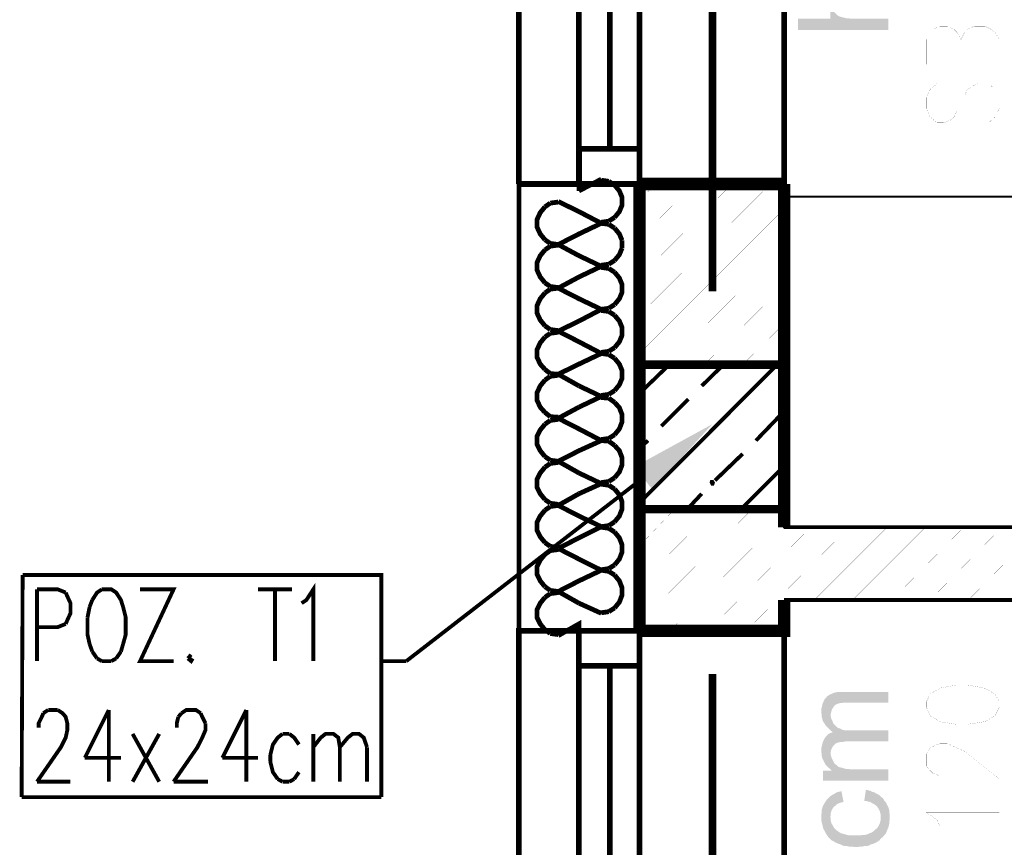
# Model space of a CAD drawing. Header units: millimetres. Extents: x -14047 to 49934, y -21523 to 14989.
# Tile 53 of 201: x 187 to 350, y 5575 to 5712. Entities that reach past the tile are written whole.
import ezdxf

# ---------------------------------------------------------------- set-up
doc = ezdxf.new("R2010")
doc.units = ezdxf.units.MM
doc.layers.add('H', color=7, linetype='Continuous')
doc.layers.add('P', color=7, linetype='Continuous')

msp = doc.modelspace()

# ---------------------------------------------------------------- hatches: boundary and pattern name
at = {"layer": 'H', "linetype": 'Continuous'}
for points in [[(315.845, 5710.615), (315.845, 5712.469), (321.224, 5712.469), (321.314, 5715.379), (321.314, 5715.024), (321.404, 5714.674), (321.489, 5714.319), (321.669, 5713.969), (321.929, 5713.524), (322.194, 5713.264), (322.459, 5712.999), (322.814, 5712.819), (323.164, 5712.734), (323.519, 5712.644), (323.874, 5712.554), (324.224, 5712.554), (324.664, 5712.469), (330.838, 5712.469), (330.838, 5710.615)], [(291.683, 5634.34), (288.774, 5638.129), (301.652, 5645.183)], [(301.472, 5634.955), (301.207, 5635.485), (301.297, 5635.925), (301.827, 5635.925), (302.092, 5635.485), (301.912, 5634.955)], [(321.314, 5594.305), (321.049, 5594.57), (320.784, 5594.835), (320.519, 5595.095), (320.345, 5595.36), (320.17, 5595.625), (319.99, 5595.89), (319.905, 5596.245), (319.815, 5596.595), (319.815, 5596.95), (319.725, 5597.3), (319.725, 5597.83), (319.815, 5598.185), (319.905, 5598.625), (319.99, 5598.89), (320.17, 5599.239), (320.255, 5599.504), (320.519, 5599.769), (320.609, 5599.949), (320.874, 5600.124), (321.139, 5600.299), (321.404, 5600.389), (321.754, 5600.564), (322.109, 5600.654), (322.459, 5600.739), (322.814, 5600.739), (323.254, 5600.739), (330.838, 5600.739), (330.838, 5598.98), (323.519, 5598.98), (323.079, 5598.89), (322.814, 5598.89), (322.549, 5598.8), (322.109, 5598.625), (321.844, 5598.36), (321.669, 5598.095), (321.489, 5597.83), (321.404, 5597.48), (321.314, 5597.125), (321.314, 5597.035)], [(321.669, 5594.04), (321.314, 5594.305), (321.314, 5597.035), (321.314, 5596.595), (321.404, 5596.245), (321.579, 5595.98), (321.669, 5595.625)], [(321.314, 5590.601), (321.314, 5593.95), (321.669, 5594.04), (321.669, 5595.625), (321.844, 5595.36), (322.109, 5595.095), (322.284, 5594.92), (322.549, 5594.745), (322.899, 5594.655), (323.164, 5594.48), (323.519, 5594.39), (323.959, 5594.39), (324.399, 5594.39), (330.838, 5594.39), (330.838, 5592.54), (323.784, 5592.54), (323.344, 5592.45), (322.989, 5592.45), (322.639, 5592.365), (322.284, 5592.275), (322.019, 5592.1), (321.754, 5591.835), (321.579, 5591.571), (321.404, 5591.216), (321.314, 5590.866)], [(321.489, 5587.691), (321.224, 5587.956), (320.959, 5588.131), (320.699, 5588.396), (320.434, 5588.661), (320.255, 5589.011), (320.08, 5589.366), (319.905, 5589.716), (319.815, 5590.071), (319.815, 5590.426), (319.725, 5590.776), (319.725, 5590.951), (319.725, 5591.396), (319.815, 5591.746), (319.905, 5592.1), (319.99, 5592.45), (320.17, 5592.805), (320.255, 5592.98), (320.434, 5593.245), (320.699, 5593.51), (320.959, 5593.775), (321.314, 5593.95), (321.314, 5590.601), (321.314, 5590.246), (321.404, 5589.896), (321.579, 5589.541)], [(319.99, 5586.016), (319.99, 5587.691), (321.489, 5587.691), (321.579, 5589.541), (321.754, 5589.191), (321.929, 5588.836), (322.194, 5588.661), (322.459, 5588.396), (322.814, 5588.221), (323.254, 5588.131), (323.519, 5588.041), (323.874, 5587.956), (324.224, 5587.956), (324.664, 5587.866), (330.838, 5587.866), (330.838, 5586.016)], [(321.139, 5576.403), (320.874, 5576.668), (320.699, 5576.932), (320.519, 5577.197), (320.434, 5577.372), (320.255, 5577.727), (320.08, 5577.987), (319.99, 5578.342), (319.905, 5578.697), (319.815, 5579.047), (319.725, 5579.402), (319.725, 5579.752), (319.725, 5579.932), (319.725, 5580.372), (319.815, 5580.722), (319.815, 5581.162), (319.905, 5581.517), (319.99, 5581.782), (320.17, 5582.137), (320.345, 5582.397), (320.519, 5582.662), (320.609, 5582.842), (320.874, 5583.107), (321.139, 5583.367), (321.404, 5583.547), (321.669, 5583.722), (322.019, 5583.897), (322.284, 5584.077), (322.639, 5584.162), (323.079, 5584.252), (323.429, 5582.487), (323.079, 5582.397), (322.724, 5582.312), (322.374, 5582.137), (322.109, 5581.872), (321.844, 5581.692), (321.579, 5581.342), (321.404, 5580.987), (321.314, 5580.722), (321.314, 5580.372), (321.224, 5580.017)], [(329.603, 5576.403), (329.603, 5579.932), (329.603, 5580.282), (329.513, 5580.637), (329.428, 5580.987), (329.248, 5581.342), (329.073, 5581.607), (328.898, 5581.782), (328.723, 5581.957), (328.458, 5582.137), (328.103, 5582.312), (327.838, 5582.487), (327.399, 5582.577), (327.049, 5582.662), (326.869, 5582.662), (327.134, 5584.516), (327.489, 5584.426), (327.838, 5584.336), (328.193, 5584.162), (328.543, 5584.077), (328.808, 5583.897), (329.163, 5583.722), (329.428, 5583.547), (329.693, 5583.282), (329.958, 5583.107), (330.223, 5582.662), (330.483, 5582.397), (330.573, 5582.137), (330.748, 5581.782), (330.928, 5581.427), (331.013, 5581.077), (331.013, 5580.722), (331.103, 5580.372), (331.103, 5580.017), (331.103, 5579.577), (331.013, 5579.222), (331.013, 5578.872), (330.928, 5578.517), (330.838, 5578.167), (330.663, 5577.812), (330.573, 5577.547), (330.398, 5577.197), (330.133, 5576.932), (329.958, 5576.668)], [(325.459, 5574.993), (324.664, 5575.078), (324.314, 5575.078), (323.959, 5575.168), (323.609, 5575.168), (323.254, 5575.258), (322.899, 5575.433), (322.639, 5575.523), (322.374, 5575.608), (322.019, 5575.788), (321.754, 5575.963), (321.404, 5576.138), (321.139, 5576.403), (321.224, 5580.017), (321.314, 5579.667), (321.314, 5579.312), (321.404, 5578.962), (321.579, 5578.697), (321.754, 5578.342), (321.929, 5578.077), (322.194, 5577.812), (322.459, 5577.637), (322.724, 5577.462), (322.989, 5577.282), (323.344, 5577.197), (323.694, 5577.107), (323.959, 5577.017), (324.399, 5576.932), (324.844, 5576.932), (325.284, 5576.932), (325.899, 5576.932), (326.254, 5576.932), (326.694, 5577.017), (327.049, 5577.017), (327.399, 5577.107), (327.754, 5577.282), (328.018, 5577.372), (328.278, 5577.547), (328.543, 5577.727), (328.808, 5577.987), (329.073, 5578.252), (329.248, 5578.517), (329.428, 5578.872), (329.513, 5579.222), (329.603, 5579.577), (329.603, 5579.932), (329.603, 5576.403), (329.428, 5576.138), (329.163, 5575.963), (328.898, 5575.788), (328.543, 5575.608), (328.278, 5575.523), (327.928, 5575.433), (327.664, 5575.258), (327.309, 5575.168), (326.959, 5575.168), (326.519, 5575.078), (326.164, 5575.078), (325.724, 5574.993)]]:
    msp.add_hatch(color=256, dxfattribs=at).paths.add_polyline_path(points)

# ---------------------------------------------------------------- linework, layer by layer
at = {"layer": 'P'}
for points, const_width in [([(269.551, 5805.062), (269.551, 5685.043)], 0.955), ([(269.551, 5805.062), (269.551, 5685.043)], 0.955), ([(269.551, 5685.043), (313.555, 5685.043), (313.555, 5805.062), (269.551, 5805.062)], 0.95), ([(269.551, 5685.043), (313.555, 5685.043), (313.555, 5805.062), (269.551, 5805.062)], 0.95), ([(279.515, 5685.043), (279.515, 5805.062)], 0.95), ([(289.569, 5805.062), (289.569, 5685.043), (289.569, 5690.862)], 0.95), ([(284.629, 5690.862), (284.629, 5798.978)], 0.955), ([(301.652, 5730.722), (301.652, 5667.23)], 1.27), ([(349.271, 5704.885), (337.187, 5704.885), (337.187, 5709.03), (337.802, 5710.265), (338.247, 5710.705), (339.392, 5711.234), (340.627, 5711.234), (341.772, 5710.705), (342.212, 5710.265), (342.921, 5709.03), (342.921, 5704.885)], 0.015), ([(342.921, 5709.03), (343.536, 5710.265), (343.976, 5710.705), (345.121, 5711.234), (346.886, 5711.234), (347.946, 5710.705), (348.561, 5710.265), (349.271, 5709.03), (349.271, 5704.885)], 0.015), ([(338.952, 5701.711), (337.802, 5700.741), (337.187, 5699.331), (337.187, 5697.566), (337.802, 5696.156), (338.952, 5695.187), (340.007, 5695.187), (341.157, 5695.627), (341.772, 5696.156), (342.212, 5697.126), (343.536, 5699.771), (343.976, 5700.741), (344.596, 5701.181), (345.741, 5701.711), (347.506, 5701.711), (348.561, 5700.741), (349.271, 5699.331), (349.271, 5697.566), (348.561, 5696.156), (347.506, 5695.187)], 0.015), ([(289.569, 5690.862), (279.515, 5690.862), (279.515, 5685.043)], 0.955), ([(289.569, 5610.883), (269.551, 5610.883), (269.551, 5685.043)], 0.795), ([(269.551, 5685.043), (289.569, 5685.043), (289.569, 5610.883)], 0.795), ([(279.515, 5683.898), (283.219, 5685.838)], 0.795), ([(279.515, 5683.898), (279.515, 5685.043)], 0.795), ([(284.454, 5685.483), (283.219, 5685.663)], 0.795), ([(285.424, 5684.868), (284.454, 5685.483)], 0.795), ([(285.424, 5679.489), (286.219, 5680.459), (286.659, 5681.518), (286.659, 5682.838), (286.219, 5683.898), (285.424, 5684.868)], 0.795), ([(313.555, 5685.043), (289.569, 5685.043)], 2.065), ([(289.569, 5685.043), (289.569, 5610.883)], 2.065), ([(313.555, 5628.076), (313.555, 5685.043)], 2.065), ([(289.569, 5682.308), (292.213, 5685.043)], 0.015), ([(289.569, 5675.959), (298.562, 5685.043)], 0.015), ([(289.569, 5669.61), (304.912, 5685.043)], 0.015), ([(289.569, 5663.261), (311.261, 5685.043)], 0.015), ([(274.756, 5681.868), (273.871, 5681.253)], 0.795), ([(276.075, 5682.043), (274.756, 5681.868)], 0.795), ([(276.075, 5682.133), (279.515, 5680.459)], 0.795), ([(663.553, 5628.076), (663.553, 5682.928), (313.555, 5682.928), (313.555, 5628.076), (663.553, 5628.076)], 0.32), ([(273.871, 5681.253), (273.081, 5680.284), (272.551, 5679.134), (272.551, 5677.899), (273.081, 5676.754), (273.871, 5675.784)], 0.795), ([(283.219, 5678.519), (279.515, 5680.459)], 0.795), ([(289.569, 5656.912), (313.555, 5680.899)], 0.015), ([(279.515, 5676.754), (283.219, 5678.519)], 0.795), ([(283.219, 5678.694), (284.454, 5678.869)], 0.795), ([(284.454, 5678.344), (283.219, 5678.519)], 0.795), ([(284.454, 5678.869), (285.424, 5679.489)], 0.795), ([(285.424, 5677.724), (284.454, 5678.344)], 0.795), ([(279.515, 5676.754), (276.075, 5674.989)], 0.795), ([(286.659, 5675.694), (286.219, 5676.754), (285.424, 5677.724)], 0.795), ([(273.871, 5675.784), (274.756, 5675.169)], 0.795), ([(274.756, 5675.169), (276.075, 5674.989)], 0.795), ([(276.075, 5674.904), (274.756, 5674.724)], 0.795), ([(276.075, 5674.989), (279.515, 5673.14)], 0.795), ([(286.659, 5674.374), (286.659, 5675.694)], 0.795), ([(273.871, 5674.109), (273.081, 5673.14), (272.551, 5671.995), (272.551, 5670.76), (273.081, 5669.61), (273.871, 5668.64)], 0.795), ([(274.756, 5674.724), (273.871, 5674.109)], 0.795), ([(285.424, 5672.345), (286.219, 5673.315), (286.659, 5674.374)], 0.795), ([(293.978, 5655.062), (313.555, 5674.549)], 0.015), ([(283.219, 5671.375), (279.515, 5673.14)], 0.795), ([(283.219, 5671.55), (284.454, 5671.73)], 0.795), ([(284.454, 5671.73), (285.424, 5672.345)], 0.795), ([(279.515, 5669.61), (283.219, 5671.375)], 0.795), ([(284.454, 5671.025), (283.219, 5671.2)], 0.795), ([(285.424, 5670.405), (284.454, 5671.025)], 0.795), ([(285.424, 5665.026), (286.219, 5665.996), (286.659, 5667.055), (286.659, 5668.375), (286.219, 5669.435), (285.424, 5670.405)], 0.795), ([(273.871, 5668.64), (274.756, 5668.025)], 0.795), ([(279.515, 5669.61), (276.075, 5667.76)], 0.795), ([(273.871, 5666.965), (273.081, 5665.996), (272.551, 5664.851), (272.551, 5663.616), (273.081, 5662.471), (273.871, 5661.501)], 0.795), ([(274.756, 5667.585), (273.871, 5666.965)], 0.795), ([(274.756, 5668.025), (276.075, 5667.85)], 0.795), ([(276.075, 5667.76), (274.756, 5667.585)], 0.795), ([(276.075, 5667.76), (279.515, 5665.996)], 0.795), ([(300.327, 5655.062), (313.555, 5668.2)], 0.015), ([(283.219, 5664.231), (279.515, 5665.996)], 0.795), ([(279.515, 5662.291), (283.219, 5664.231)], 0.795), ([(283.219, 5664.231), (284.454, 5664.411)], 0.795), ([(284.454, 5663.881), (283.219, 5664.056)], 0.795), ([(284.454, 5664.411), (285.424, 5665.026)], 0.795), ([(285.424, 5663.261), (284.454, 5663.881)], 0.795), ([(279.515, 5662.291), (276.075, 5660.616)], 0.795), ([(285.424, 5657.882), (286.219, 5658.851), (286.659, 5659.911), (286.659, 5661.236), (286.219, 5662.291), (285.424, 5663.261)], 0.795), ([(273.871, 5661.501), (274.756, 5660.881)], 0.795), ([(274.756, 5660.266), (273.871, 5659.646)], 0.795), ([(274.756, 5660.881), (276.075, 5660.706)], 0.795), ([(276.075, 5660.441), (274.756, 5660.266)], 0.795), ([(276.075, 5660.616), (279.515, 5658.851)], 0.795), ([(306.676, 5655.062), (313.555, 5661.851)], 0.015), ([(273.871, 5659.646), (273.081, 5658.677), (272.551, 5657.532), (272.551, 5656.297), (273.081, 5655.152), (273.871, 5654.267)], 0.795), ([(283.219, 5656.912), (279.515, 5658.851)], 0.795), ([(279.515, 5655.152), (283.219, 5656.912)], 0.795), ([(283.219, 5657.092), (284.454, 5657.267)], 0.795), ([(284.454, 5656.737), (283.219, 5656.912)], 0.795), ([(284.454, 5657.267), (285.424, 5657.882)], 0.795), ([(285.424, 5656.122), (284.454, 5656.737)], 0.795), ([(285.424, 5650.743), (286.219, 5651.712), (286.659, 5652.767), (286.659, 5654.092), (286.219, 5655.152), (285.424, 5656.122)], 0.795), ([(313.555, 5655.062), (289.569, 5655.062), (289.569, 5631.075)], 1.43), ([(313.555, 5631.075), (313.555, 5655.062)], 1.43), ([(273.871, 5654.267), (274.756, 5653.562)], 0.795), ([(279.515, 5655.152), (276.075, 5653.472)], 0.795), ([(289.569, 5650.298), (294.328, 5654.887)], 0.635), ([(289.569, 5632.135), (312.231, 5654.887)], 0.635), ([(299.887, 5651.532), (303.327, 5654.887)], 0.635), ([(313.2, 5655.062), (313.555, 5655.502)], 0.015), ([(273.871, 5652.502), (273.081, 5651.532), (272.551, 5650.388), (272.551, 5649.153), (273.081, 5648.008), (273.871, 5647.123)], 0.795), ([(274.756, 5653.122), (273.871, 5652.502)], 0.795), ([(274.756, 5653.562), (276.075, 5653.472)], 0.795), ([(276.075, 5653.297), (274.756, 5653.122)], 0.795), ([(276.075, 5653.472), (279.515, 5651.532)], 0.795), ([(283.219, 5649.773), (279.515, 5651.532)], 0.795), ([(284.454, 5650.123), (285.424, 5650.743)], 0.795), ([(279.515, 5648.008), (283.219, 5649.773)], 0.795), ([(283.219, 5649.948), (284.454, 5650.123)], 0.795), ([(284.454, 5649.508), (283.219, 5649.593)], 0.795), ([(285.424, 5648.803), (284.454, 5649.508)], 0.795), ([(285.424, 5643.424), (286.219, 5644.393), (286.659, 5645.538), (286.659, 5646.773), (286.219, 5647.918), (285.424, 5648.803)], 0.795), ([(293.183, 5644.833), (297.683, 5649.328)], 0.635), ([(273.871, 5647.123), (274.756, 5646.418)], 0.795), ([(279.515, 5648.008), (276.075, 5646.153)], 0.795), ([(274.756, 5645.803), (273.871, 5645.183)], 0.795), ([(274.756, 5646.418), (276.075, 5646.333)], 0.795), ([(276.075, 5645.978), (274.756, 5645.803)], 0.795), ([(276.075, 5646.153), (279.515, 5644.393)], 0.795), ([(308.881, 5642.454), (313.375, 5647.123)], 0.635), ([(273.871, 5645.183), (273.081, 5644.213), (272.551, 5643.159), (272.551, 5641.834), (273.081, 5640.774), (273.871, 5639.804)], 0.795), ([(283.219, 5642.454), (279.515, 5644.393)], 0.795), ([(279.515, 5640.774), (283.219, 5642.454)], 0.795), ([(283.219, 5642.629), (284.454, 5642.804)], 0.795), ([(284.454, 5642.364), (283.219, 5642.454)], 0.795), ([(284.454, 5642.804), (285.424, 5643.424)], 0.795), ([(285.424, 5641.659), (284.454, 5642.364)], 0.795), ([(289.569, 5641.219), (290.978, 5642.454)], 0.635), ([(279.515, 5640.774), (276.075, 5639.014)], 0.795), ([(285.424, 5636.28), (286.219, 5637.249), (286.659, 5638.394), (286.659, 5639.629), (286.219, 5640.774), (285.424, 5641.659)], 0.795), ([(273.871, 5639.804), (274.756, 5639.189)], 0.795), ([(274.756, 5639.189), (276.075, 5639.014)], 0.795), ([(276.075, 5639.014), (279.515, 5637.074)], 0.795), ([(302.092, 5635.84), (306.676, 5640.249)], 0.635), ([(273.871, 5638.044), (273.081, 5637.074), (272.551, 5636.015), (272.551, 5634.69), (273.081, 5633.635), (273.871, 5632.665)], 0.795), ([(274.756, 5638.659), (273.871, 5638.044)], 0.795), ([(276.075, 5638.834), (274.756, 5638.659)], 0.795), ([(306.236, 5630.9), (313.555, 5638.219)], 0.635), ([(290.184, 5636.28), (250.859, 5605.854)], 0.635), ([(283.219, 5635.31), (279.515, 5637.074)], 0.795), ([(283.219, 5635.485), (284.454, 5635.66)], 0.795), ([(284.454, 5635.66), (285.424, 5636.28)], 0.795), ([(279.515, 5633.635), (283.219, 5635.31)], 0.795), ([(284.454, 5635.045), (283.219, 5635.22)], 0.795), ([(285.424, 5634.425), (284.454, 5635.045)], 0.795), ([(285.424, 5628.96), (286.219, 5629.93), (286.659, 5631.075), (286.659, 5632.31), (286.219, 5633.455), (285.424, 5634.425)], 0.795), ([(273.871, 5632.665), (274.756, 5632.045)], 0.795), ([(279.515, 5633.635), (276.075, 5631.695)], 0.795), ([(297.328, 5630.9), (299.887, 5633.635)], 0.635), ([(273.871, 5630.9), (273.081, 5629.93), (272.551, 5628.871), (272.551, 5627.551), (273.081, 5626.491), (273.871, 5625.521)], 0.795), ([(274.756, 5631.515), (273.871, 5630.9)], 0.795), ([(274.756, 5632.045), (276.075, 5631.87)], 0.795), ([(276.075, 5631.695), (274.756, 5631.515)], 0.795), ([(276.075, 5631.695), (279.515, 5629.93)], 0.795), ([(289.569, 5631.075), (313.555, 5631.075)], 1.43), ([(283.219, 5628.166), (279.515, 5629.93)], 0.795), ([(289.569, 5624.991), (295.388, 5631.075)], 0.015), ([(289.569, 5618.642), (301.912, 5631.075)], 0.015), ([(289.569, 5612.293), (308.261, 5631.075)], 0.015), ([(294.593, 5610.883), (313.555, 5629.93)], 0.015), ([(279.515, 5626.316), (283.219, 5628.166)], 0.795), ([(283.219, 5628.166), (284.454, 5628.341)], 0.795), ([(284.454, 5627.901), (283.219, 5628.076)], 0.795), ([(284.454, 5628.341), (285.424, 5628.96)], 0.795), ([(285.424, 5627.286), (284.454, 5627.901)], 0.795), ([(300.942, 5610.883), (317.965, 5628.076)], 0.015), ([(307.291, 5610.883), (324.314, 5628.076)], 0.015), ([(663.553, 5628.076), (313.555, 5628.076)], 0.635), ([(318.58, 5615.997), (330.663, 5628.076)], 0.015), ([(324.929, 5615.997), (337.012, 5628.076)], 0.015), ([(331.453, 5615.997), (343.361, 5628.076)], 0.015), ([(337.802, 5615.997), (349.711, 5628.076)], 0.015), ([(344.151, 5615.997), (356.06, 5628.076)], 0.015), ([(279.515, 5626.316), (276.075, 5624.551)], 0.795), ([(285.424, 5621.816), (286.219, 5622.786), (286.659, 5623.931), (286.659, 5625.166), (286.219, 5626.316), (285.424, 5627.286)], 0.795), ([(273.871, 5625.521), (274.756, 5624.901)], 0.795), ([(274.756, 5624.196), (273.871, 5623.581)], 0.795), ([(274.756, 5624.901), (276.075, 5624.726)], 0.795), ([(276.075, 5624.376), (274.756, 5624.196)], 0.795), ([(276.075, 5624.551), (279.515, 5622.786)], 0.795), ([(273.871, 5623.581), (273.081, 5622.611), (272.551, 5621.551), (272.551, 5620.232), (273.081, 5619.172), (273.871, 5618.202)], 0.795), ([(283.219, 5620.937), (279.515, 5622.786)], 0.795), ([(279.515, 5619.172), (283.219, 5620.937)], 0.795), ([(283.219, 5621.022), (284.454, 5621.202)], 0.795), ([(284.454, 5620.757), (283.219, 5620.937)], 0.795), ([(284.454, 5621.202), (285.424, 5621.816)], 0.795), ([(187.012, 5583.282), (187.187, 5620.142)], 0.635), ([(187.187, 5620.142), (246.709, 5620.142), (246.709, 5583.282)], 0.635), ([(285.424, 5620.142), (284.454, 5620.757)], 0.795), ([(285.424, 5614.672), (286.219, 5615.642), (286.659, 5616.792), (286.659, 5618.027), (286.219, 5619.172), (285.424, 5620.142)], 0.795), ([(189.567, 5605.854), (189.567, 5617.762)], 0.635), ([(189.567, 5617.762), (193.007, 5617.762), (194.331, 5617.232)], 0.635), ([(200.326, 5617.762), (199.536, 5617.232), (198.741, 5615.997)], 0.635), ([(203.855, 5614.852), (203.5, 5615.997), (202.71, 5617.232), (201.915, 5617.762), (200.326, 5617.762)], 0.635), ([(206.675, 5617.762), (212.234, 5617.762), (206.675, 5605.854), (212.234, 5605.854)], 0.635), ([(226.252, 5617.762), (231.896, 5617.762)], 0.635), ([(229.077, 5617.762), (229.077, 5605.854)], 0.635), ([(233.486, 5615.467), (234.276, 5615.997), (235.426, 5617.762), (235.426, 5605.854)], 0.635), ([(273.871, 5618.202), (274.756, 5617.582)], 0.795), ([(279.515, 5619.172), (276.075, 5617.407)], 0.795), ([(194.331, 5617.232), (194.596, 5616.612), (195.126, 5615.467), (195.126, 5613.793), (194.596, 5612.648), (194.331, 5612.028)], 0.635), ([(273.871, 5616.437), (273.081, 5615.467), (272.551, 5614.407), (272.551, 5613.088), (273.081, 5612.028), (273.871, 5611.058)], 0.795), ([(274.756, 5617.057), (273.871, 5616.437)], 0.795), ([(274.756, 5617.582), (276.075, 5617.407)], 0.795), ([(276.075, 5617.232), (274.756, 5617.057)], 0.795), ([(276.075, 5617.407), (279.515, 5615.467)], 0.795), ([(289.569, 5610.883), (313.555, 5610.883), (313.555, 5615.997)], 2.065), ([(198.301, 5614.852), (197.946, 5613.088)], 0.635), ([(198.741, 5615.997), (198.301, 5614.852)], 0.635), ([(203.855, 5608.678), (204.295, 5610.263), (204.295, 5613.088), (203.855, 5614.852)], 0.635), ([(283.219, 5613.793), (279.515, 5615.467)], 0.795), ([(284.454, 5614.058), (285.424, 5614.672)], 0.795), ([(313.555, 5615.997), (513.554, 5615.997)], 0.635), ([(197.946, 5613.088), (197.946, 5610.263), (198.301, 5608.678)], 0.635), ([(283.219, 5613.883), (284.454, 5614.058)], 0.795), ([(194.331, 5612.028), (193.007, 5611.498), (189.567, 5611.498)], 0.635), ([(279.515, 5610.883), (279.515, 5612.028), (276.075, 5610.088)], 0.795), ([(313.555, 5610.883), (269.551, 5610.883), (269.551, 5490.864)], 0.955), ([(313.555, 5610.883), (269.551, 5610.883), (269.551, 5490.864)], 0.955), ([(273.871, 5611.058), (274.756, 5610.443)], 0.795), ([(274.756, 5610.443), (276.075, 5610.263)], 0.795), ([(279.515, 5490.864), (279.515, 5610.883)], 0.95), ([(289.569, 5610.883), (289.569, 5490.864), (289.569, 5496.948), (279.515, 5496.948), (279.515, 5490.864)], 0.95), ([(289.569, 5610.883), (289.569, 5605.064), (279.515, 5605.064), (279.515, 5610.883)], 0.95), ([(313.555, 5490.864), (313.555, 5610.883)], 0.95), ([(313.555, 5490.864), (313.555, 5610.883)], 0.95), ([(198.301, 5608.678), (198.741, 5607.443)], 0.635), ([(203.5, 5607.443), (203.855, 5608.678)], 0.635), ([(198.741, 5607.443), (199.536, 5606.299)], 0.635), ([(199.536, 5606.299), (200.326, 5605.854)], 0.635), ([(201.915, 5605.854), (202.71, 5606.299)], 0.635), ([(202.71, 5606.299), (203.5, 5607.443)], 0.635), ([(215.144, 5606.913), (214.614, 5606.299)], 0.635), ([(214.614, 5606.299), (215.144, 5605.854), (215.409, 5606.299)], 0.635), ([(200.326, 5605.854), (201.915, 5605.854)], 0.635), ([(250.859, 5605.854), (246.974, 5605.854)], 0.635), ([(284.629, 5496.948), (284.629, 5605.064)], 0.955), ([(301.652, 5603.739), (301.652, 5540.247)], 1.27), ([(337.187, 5598.185), (337.802, 5596.775), (339.392, 5595.805), (342.212, 5595.36), (343.976, 5595.36), (346.886, 5595.805), (348.561, 5596.775), (349.271, 5598.185), (349.271, 5599.155), (348.561, 5600.389), (346.886, 5601.359), (343.976, 5601.889), (342.212, 5601.889), (339.392, 5601.359), (337.802, 5600.389), (337.187, 5599.155), (337.187, 5598.185)], 0.015), ([(193.007, 5597.745), (193.802, 5597.215), (194.331, 5596.595), (194.596, 5595.54), (194.596, 5594.39), (194.331, 5593.155), (193.537, 5591.571), (189.567, 5585.836)], 0.635), ([(189.832, 5594.835), (189.832, 5595.54), (190.362, 5596.595), (190.627, 5597.215)], 0.635), ([(190.627, 5597.215), (191.422, 5597.745)], 0.635), ([(191.422, 5597.745), (193.007, 5597.745)], 0.635), ([(201.475, 5597.745), (197.506, 5589.806)], 0.635), ([(201.475, 5597.745), (201.475, 5585.836)], 0.635), ([(212.764, 5594.835), (212.764, 5595.54), (213.024, 5596.595)], 0.635), ([(213.024, 5596.595), (213.554, 5597.215)], 0.635), ([(213.554, 5597.215), (214.349, 5597.745), (215.939, 5597.745), (216.728, 5597.215)], 0.635), ([(216.728, 5597.215), (216.993, 5596.595), (217.523, 5595.54)], 0.635), ([(224.312, 5597.745), (220.343, 5589.806)], 0.635), ([(224.312, 5597.745), (224.312, 5585.836)], 0.635), ([(217.523, 5595.54), (217.523, 5594.39), (216.993, 5593.155), (216.199, 5591.571), (212.234, 5585.836)], 0.635), ([(205.44, 5585.836), (209.849, 5593.775)], 0.635), ([(209.849, 5585.836), (205.44, 5593.775)], 0.635), ([(230.312, 5593.775), (229.517, 5593.155), (228.722, 5592.01), (228.282, 5590.246)], 0.635), ([(231.456, 5593.775), (230.312, 5593.775)], 0.635), ([(233.041, 5592.01), (232.251, 5593.155), (231.456, 5593.775)], 0.635), ([(235.426, 5585.836), (235.426, 5593.775)], 0.635), ([(235.426, 5591.571), (236.661, 5593.155), (237.451, 5593.775), (238.775, 5593.775), (239.57, 5593.155), (239.835, 5591.571)], 0.635), ([(239.835, 5591.571), (241.155, 5593.155), (241.95, 5593.775), (243.01, 5593.775), (243.8, 5593.155), (244.33, 5591.571)], 0.635), ([(340.007, 5586.806), (339.392, 5586.806), (338.247, 5587.251), (337.802, 5587.691), (337.187, 5588.486), (337.187, 5590.426), (337.802, 5591.396), (338.247, 5591.661), (339.392, 5592.185), (340.627, 5592.185), (341.772, 5591.661), (343.536, 5590.866), (349.271, 5586.281), (349.271, 5592.63)], 0.015), ([(228.282, 5590.246), (228.282, 5589.191)], 0.635), ([(239.835, 5591.571), (239.835, 5585.836)], 0.635), ([(244.33, 5591.571), (244.33, 5585.836)], 0.635), ([(197.506, 5589.806), (203.5, 5589.806)], 0.635), ([(220.343, 5589.806), (226.252, 5589.806)], 0.635), ([(228.282, 5589.191), (228.722, 5587.426), (229.517, 5586.281)], 0.635), ([(232.251, 5586.281), (233.041, 5587.426)], 0.635), ([(189.567, 5585.836), (195.126, 5585.836)], 0.635), ([(212.234, 5585.836), (217.963, 5585.836)], 0.635), ([(229.517, 5586.281), (230.312, 5585.836)], 0.635), ([(230.312, 5585.836), (231.456, 5585.836)], 0.635), ([(231.456, 5585.836), (232.251, 5586.281)], 0.635), ([(246.709, 5583.282), (187.012, 5583.282)], 0.635), ([(339.392, 5578.517), (338.952, 5579.487), (337.187, 5580.722), (349.271, 5580.722)], 0.015)]:
    msp.add_lwpolyline(points, dxfattribs=dict(at, const_width=const_width))

doc.saveas('drawing.dxf')
